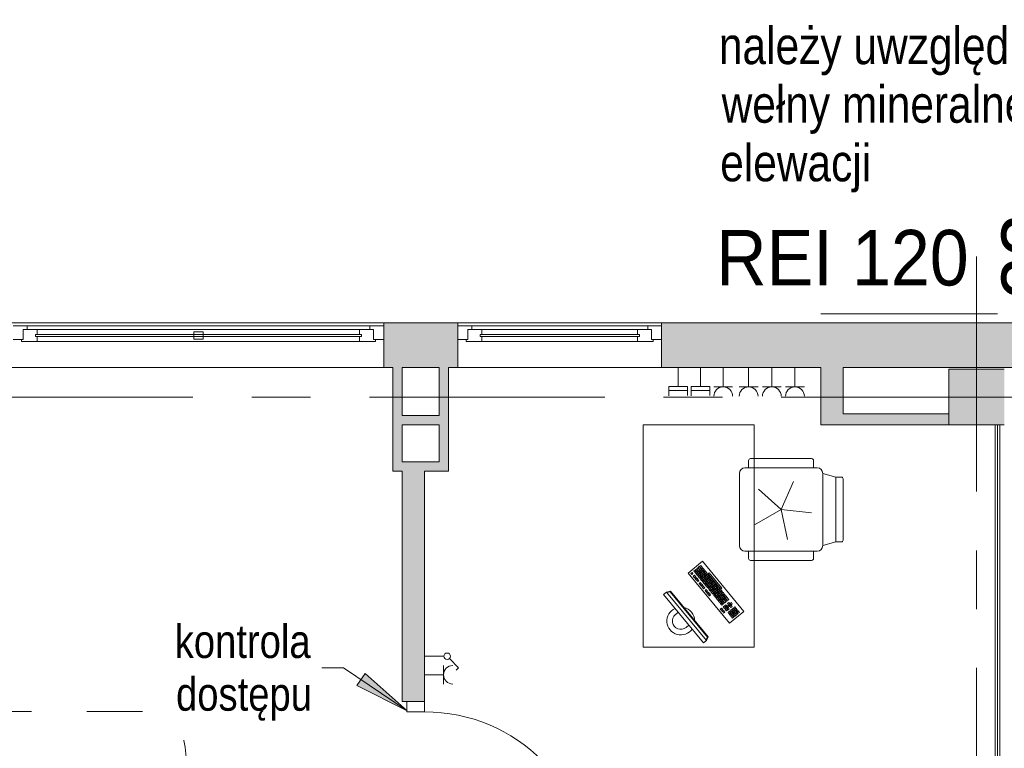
# Model space of a CAD drawing. Header units: centimetres. Extents: x -2424 to 2260, y -130 to 3012.
# Tile 73 of 81: x -529 to 2, y 2619 to 3012. Entities that reach past the tile are written whole.
import ezdxf

# ---------------------------------------------------------------- set-up
doc = ezdxf.new("R2010")
doc.units = ezdxf.units.CM
for name, pattern in [('Dash', [60, 30, -30]), ('Długa kreska', [142.875, 95.25, -47.625]), ('Oś', [222.25, 127, -31.75, 31.75, -31.75])]:
    doc.linetypes.add(name, pattern=pattern)
for name, color, linetype, lineweight in [('A-DETL', 90, 'Continuous', 9), ('A-DETL-GENF', 92, 'Continuous', 13), ('A-DETL-MEDM', 33, 'Continuous', 13), ('A-DOOR', 31, 'Continuous', 13), ('A-GLAZ', 151, 'Continuous', 13), ('A-WALL', 113, 'Continuous', 13), ('A-WALL-FNSH', 113, 'Continuous', 13), ('E-ELEC-EQPM', 71, 'Continuous', 9), ('G-ANNO-TEXT', 231, 'Continuous', 13), ('I-FURN', 30, 'Continuous', 9), ('S-COLS', 52, 'Continuous', 13), ('S-GRID', 1, 'Continuous', 13), ('S-GRID-IDEN', 1, 'Continuous', 13)]:
    doc.layers.add(name, color=color, linetype=linetype, lineweight=lineweight)
doc.layers.add('A-WALL-PATT', color=111, linetype='Continuous', lineweight=13, plot=False)
doc.styles.add('Arial Narrow_2', font='ARIALN.TTF', dxfattribs={"height": 20})
doc.styles.add('Arial Narrow_4', font='ARIALN.TTF', dxfattribs={"height": 18})
doc.styles.add('Arial_7', font='arial.ttf', dxfattribs={"height": 30})
doc.styles.add('Arial_9', font='arial.ttf', dxfattribs={"width": 0.9, "height": 30})

msp = doc.modelspace()

# ---------------------------------------------------------------- hatches: boundary and pattern name
at = {"layer": 'S-COLS', "lineweight": 9}
msp.add_hatch(color=251, dxfattribs=at).paths.add_polyline_path([(2.38, 2793.33), (2.38, 2823.33), (-27.62, 2823.33), (-27.62, 2793.33)], flags=0)

# ---------------------------------------------------------------- linework, layer by layer
at = {"layer": 'A-DETL', "color": 251, "linetype": 'Długa kreska', "lineweight": 9}
msp.add_line((-96.62, 2853.33), (103.38, 2853.33), dxfattribs=at)
at = {"layer": 'A-DETL', "color": 251, "linetype": 'Dash', "lineweight": 9}
msp.add_open_spline([(-552.77, 2638.57), (-478.91, 2638.57), (-476.08, 2638.57), (-439.12, 2638.57), (-439.12, 2601.62), (-439.12, 2598.79), (-439.12, 2573.54), (-439.12, 1655.82), (-439.12, 1618.87), (-439.12, 1616.04), (-439.12, 1512.36), (-439.12, 1509.53), (-439.12, 1472.57), (-476.08, 1472.57), (-478.91, 1472.57), (-555.62, 1472.57)], degree=3, knots=[0, 0, 0, 0, 1.242892, 2.082132, 2.921372, 3.63261, 13.975949, 24.692511, 35.163852, 36.732804, 37.928533, 39.497485, 40.336725, 41.175965, 42.450024, 42.450024, 42.450024, 42.450024], dxfattribs=at)
at = {"layer": 'A-DETL-GENF', "color": 251, "lineweight": 9}
for p, q in [((-310.62, 2643.83), (-320.12, 2643.83)), ((-320.12, 2643.83), (-320.12, 2638.33)), ((-310.62, 2638.33), (-310.62, 2643.83)), ((-320.12, 2638.33), (-310.62, 2638.33))]:
    msp.add_line(p, q, dxfattribs=at)
at = {"layer": 'A-DETL-MEDM', "color": 251, "lineweight": 9}
for p, q in [((-310.62, 2643.83), (-320.12, 2643.83)), ((-320.12, 2643.83), (-320.12, 2638.33)), ((-310.62, 2638.33), (-310.62, 2643.83)), ((-320.12, 2638.33), (-310.62, 2638.33))]:
    msp.add_line(p, q, dxfattribs=at)
at = {"layer": 'A-DOOR', "color": 251, "lineweight": 9}
msp.add_arc((-310.62, 2548.33), 90, 0, 90, dxfattribs=at)
at = {"layer": 'A-GLAZ', "color": 251, "lineweight": 9}
for p, q in [((-532.62, 2846.83), (-525.12, 2846.83)), ((-332.62, 2846.83), (-532.62, 2846.83)), ((-527.12, 2844.83), (-519.62, 2844.83)), ((-527.12, 2839.33), (-527.12, 2844.83)), ((-525.12, 2844.83), (-527.12, 2844.83)), ((-527.12, 2844.83), (-527.12, 2839.33)), ((-525.12, 2846.83), (-525.12, 2844.83)), ((-525.12, 2846.83), (-340.12, 2846.83)), ((-519.62, 2844.83), (-519.62, 2842.08)), ((-519.62, 2844.83), (-345.62, 2844.83)), ((-435.12, 2843.58), (-430.12, 2843.58)), ((-435.12, 2839.58), (-435.12, 2843.58)), ((-430.12, 2843.58), (-430.12, 2839.58)), ((-345.62, 2844.83), (-338.12, 2844.83)), ((-345.62, 2842.08), (-345.62, 2844.83)), ((-340.12, 2846.83), (-332.62, 2846.83)), ((-340.12, 2844.83), (-340.12, 2846.83)), ((-338.12, 2844.83), (-340.12, 2844.83)), ((-338.12, 2844.83), (-338.12, 2839.33)), ((-338.12, 2839.33), (-338.12, 2844.83)), ((-332.62, 2846.83), (-332.62, 2839.33)), ((-292.62, 2846.83), (-285.12, 2846.83)), ((-292.62, 2839.33), (-292.62, 2846.83)), ((-182.62, 2846.83), (-292.62, 2846.83)), ((-287.12, 2844.83), (-279.62, 2844.83)), ((-287.12, 2839.33), (-287.12, 2844.83)), ((-285.12, 2844.83), (-287.12, 2844.83)), ((-287.12, 2844.83), (-287.12, 2839.33)), ((-285.12, 2846.83), (-285.12, 2844.83)), ((-285.12, 2846.83), (-190.12, 2846.83)), ((-279.62, 2844.83), (-279.62, 2842.08)), ((-279.62, 2844.83), (-195.62, 2844.83)), ((-195.62, 2844.83), (-188.12, 2844.83)), ((-195.62, 2842.08), (-195.62, 2844.83)), ((-190.12, 2846.83), (-182.62, 2846.83)), ((-190.12, 2844.83), (-190.12, 2846.83)), ((-188.12, 2844.83), (-190.12, 2844.83)), ((-188.12, 2844.83), (-188.12, 2839.33)), ((-188.12, 2839.33), (-188.12, 2844.83)), ((-182.62, 2846.83), (-182.62, 2839.33)), ((-527.12, 2839.33), (-532.62, 2839.33)), ((-528.12, 2839.33), (-527.12, 2839.33)), ((-528.12, 2838.33), (-528.12, 2839.33)), ((-519.62, 2838.33), (-528.12, 2838.33)), ((-520.62, 2842.08), (-344.62, 2842.08)), ((-520.62, 2841.08), (-520.62, 2842.08)), ((-520.62, 2842.08), (-520.62, 2841.08)), ((-519.62, 2842.08), (-520.62, 2842.08)), ((-344.62, 2841.08), (-520.62, 2841.08)), ((-520.62, 2841.08), (-519.62, 2841.08)), ((-519.62, 2841.08), (-519.62, 2838.33)), ((-519.62, 2838.33), (-345.62, 2838.33)), ((-430.12, 2839.58), (-435.12, 2839.58)), ((-344.62, 2842.08), (-345.62, 2842.08)), ((-345.62, 2841.08), (-344.62, 2841.08)), ((-345.62, 2838.33), (-345.62, 2841.08)), ((-337.12, 2838.33), (-345.62, 2838.33)), ((-344.62, 2842.08), (-344.62, 2841.08)), ((-344.62, 2841.08), (-344.62, 2842.08)), ((-338.12, 2839.33), (-337.12, 2839.33)), ((-332.62, 2839.33), (-338.12, 2839.33)), ((-337.12, 2839.33), (-337.12, 2838.33)), ((-287.12, 2839.33), (-292.62, 2839.33)), ((-288.12, 2839.33), (-287.12, 2839.33)), ((-288.12, 2838.33), (-288.12, 2839.33)), ((-279.62, 2838.33), (-288.12, 2838.33)), ((-280.62, 2842.08), (-194.62, 2842.08)), ((-280.62, 2841.08), (-280.62, 2842.08)), ((-280.62, 2842.08), (-280.62, 2841.08)), ((-279.62, 2842.08), (-280.62, 2842.08)), ((-194.62, 2841.08), (-280.62, 2841.08)), ((-280.62, 2841.08), (-279.62, 2841.08)), ((-279.62, 2841.08), (-279.62, 2838.33)), ((-279.62, 2838.33), (-195.62, 2838.33)), ((-194.62, 2842.08), (-195.62, 2842.08)), ((-195.62, 2841.08), (-194.62, 2841.08)), ((-195.62, 2838.33), (-195.62, 2841.08)), ((-187.12, 2838.33), (-195.62, 2838.33)), ((-194.62, 2842.08), (-194.62, 2841.08)), ((-194.62, 2841.08), (-194.62, 2842.08)), ((-188.12, 2839.33), (-187.12, 2839.33)), ((-182.62, 2839.33), (-188.12, 2839.33)), ((-187.12, 2839.33), (-187.12, 2838.33))]:
    msp.add_line(p, q, dxfattribs=at)
at = {"layer": 'A-WALL', "color": 251, "lineweight": 9}
for p, q in [((307.38, 2848.33), (-1252.62, 2848.33)), ((-332.62, 2848.33), (-332.62, 2846.83)), ((-292.62, 2846.83), (-292.62, 2848.33)), ((-182.62, 2848.33), (-182.62, 2846.83)), ((-332.62, 2839.33), (-332.62, 2824.33)), ((-292.62, 2824.33), (-292.62, 2839.33)), ((-182.62, 2839.33), (-182.62, 2824.33)), ((-327.62, 2824.33), (-555.62, 2824.33)), ((-327.62, 2824.33), (-327.62, 2768.33)), ((-322.62, 2824.33), (-302.62, 2824.33)), ((-322.62, 2798.33), (-322.62, 2824.33)), ((-302.62, 2824.33), (-302.62, 2798.33)), ((-96.62, 2824.33), (-297.62, 2824.33)), ((-297.62, 2768.33), (-297.62, 2824.33)), ((-96.62, 2824.33), (-96.62, 2793.33)), ((-84.62, 2824.33), (11.38, 2824.33)), ((-84.62, 2799.33), (-84.62, 2824.33)), ((-302.62, 2798.33), (-322.62, 2798.33)), ((-27.62, 2799.33), (-84.62, 2799.33)), ((-322.62, 2773.33), (-322.62, 2793.33)), ((-322.62, 2793.33), (-302.62, 2793.33)), ((-302.62, 2793.33), (-302.62, 2773.33)), ((-96.62, 2793.33), (-27.62, 2793.33)), ((-1.37, 2793.33), (-1.37, 2466.08)), ((-0.12, 2793.33), (-0.12, 2464.83)), ((-302.62, 2773.33), (-322.62, 2773.33)), ((-327.62, 2768.33), (-322.62, 2768.33)), ((-322.62, 2768.33), (-322.62, 2643.83)), ((-310.62, 2643.83), (-310.62, 2768.33)), ((-310.62, 2768.33), (-297.62, 2768.33)), ((-322.62, 2643.83), (-320.12, 2643.83))]:
    msp.add_line(p, q, dxfattribs=at)
at = {"layer": 'A-WALL-FNSH', "color": 251, "lineweight": 9}
msp.add_line((-2.62, 2793.33), (-2.62, 2467.33), dxfattribs=at)
at = {"layer": 'A-WALL-PATT', "color": 251, "linetype": 'Continuous', "lineweight": 9, "extrusion": (0, 0, -1)}
for points in [[(332.62, 2824.33), (292.62, 2848.33), (332.62, 2848.33)], [(292.62, 2848.33), (332.62, 2824.33), (309.79, 2824.33)], [(292.62, 2848.33), (309.79, 2824.33), (302.62, 2824.33)], [(292.62, 2848.33), (302.62, 2824.33), (292.62, 2824.33)], [(182.62, 2824.33), (-157.38, 2848.33), (182.62, 2848.33)], [(-157.38, 2848.33), (182.62, 2824.33), (-142.38, 2824.33)], [(327.62, 2824.33), (327.62, 2768.33), (322.62, 2768.33)], [(327.62, 2824.33), (322.62, 2768.33), (322.62, 2824.33)], [(302.62, 2824.33), (302.62, 2773.33), (297.62, 2773.33)], [(302.62, 2824.33), (297.62, 2773.33), (297.62, 2824.33)], [(84.62, 2793.33), (96.62, 2824.33), (96.62, 2793.33)], [(96.62, 2824.33), (84.62, 2793.33), (84.62, 2824.33)], [(302.62, 2793.33), (322.62, 2798.33), (322.62, 2793.33)], [(322.62, 2798.33), (302.62, 2793.33), (302.62, 2798.33)], [(84.62, 2793.33), (27.62, 2799.33), (84.62, 2799.33)], [(27.62, 2799.33), (84.62, 2793.33), (27.62, 2793.33)], [(310.62, 2768.33), (322.62, 2773.33), (322.62, 2768.33)], [(322.62, 2773.33), (310.62, 2768.33), (297.62, 2773.33)], [(297.62, 2773.33), (310.62, 2768.33), (297.62, 2768.33)], [(322.62, 2643.83), (310.62, 2768.33), (322.62, 2768.33)], [(310.62, 2768.33), (322.62, 2643.83), (320.12, 2643.83)], [(310.62, 2768.33), (320.12, 2643.83), (310.62, 2643.83)]]:
    msp.add_solid(points, dxfattribs=at)
at = {"layer": 'A-WALL-PATT', "color": 251, "linetype": 'Continuous', "lineweight": 9}
for points in [[(-327.62, 2768.33), (-327.62, 2824.33), (-327.62, 2815.32)], [(-302.62, 2773.33), (-302.62, 2824.33), (-302.62, 2793.33)]]:
    msp.add_solid(points, dxfattribs=at)
at = {"layer": 'E-ELEC-EQPM', "color": 251, "lineweight": 9}
for p, q in [((-173.62, 2813.99), (-173.62, 2824.33)), ((-161.62, 2813.99), (-161.62, 2824.33)), ((-149.34, 2813.83), (-149.34, 2824.33)), ((-135.62, 2813.83), (-135.62, 2824.33)), ((-123.12, 2813.83), (-123.12, 2824.33)), ((-110.62, 2813.83), (-110.62, 2824.33)), ((-178.62, 2813.99), (-178.62, 2808.95)), ((-168.62, 2813.99), (-178.62, 2813.99)), ((-168.62, 2811.8), (-178.62, 2811.8)), ((-168.62, 2809.11), (-168.62, 2813.99)), ((-166.62, 2813.99), (-166.62, 2808.95)), ((-156.62, 2813.99), (-166.62, 2813.99)), ((-156.62, 2811.8), (-166.62, 2811.8)), ((-156.62, 2809.11), (-156.62, 2813.99)), ((-154.42, 2813.83), (-144.26, 2813.83)), ((-140.7, 2813.83), (-130.54, 2813.83)), ((-128.2, 2813.83), (-118.04, 2813.83)), ((-115.7, 2813.83), (-105.54, 2813.83)), ((-300.12, 2668.33), (-310.62, 2668.33)), ((-300.29, 2653.33), (-300.29, 2663.33)), ((-297.14, 2667.09), (-292.19, 2662.15)), ((-300.29, 2658.33), (-310.62, 2658.33)), ((-292.19, 2662.15), (-293.51, 2660.83))]:
    msp.add_line(p, q, dxfattribs=at)
msp.add_circle((-298.38, 2668.33), 1.75, dxfattribs=at)
for centre, radius, start, end in [((-149.34, 2808.75), 5.08, 0, 180), ((-135.62, 2808.75), 5.08, 0, 180), ((-123.12, 2808.75), 5.08, 0, 180), ((-110.62, 2808.75), 5.08, 0, 180), ((-295.29, 2658.33), 5, 90, 270)]:
    msp.add_arc(centre, radius, start, end, dxfattribs=at)
at = {"layer": 'G-ANNO-TEXT', "color": 251, "lineweight": 9}
for p, q in [((-354.27, 2662.14), (-365.98, 2662.14)), ((-319.97, 2638.95), (-354.27, 2662.14)), ((-342.61, 2659.02), (-347.04, 2652.48)), ((-319.97, 2638.95), (-342.61, 2659.02)), ((-347.04, 2652.48), (-319.97, 2638.95))]:
    msp.add_line(p, q, dxfattribs=at)
at = {"layer": 'G-ANNO-TEXT', "color": 251, "linetype": 'Continuous', "lineweight": 9, "extrusion": (0, 0, -1)}
msp.add_solid([(319.97, 2638.95), (342.61, 2659.02), (347.04, 2652.48)], dxfattribs=at)
at = {"layer": 'I-FURN', "color": 251, "lineweight": 9}
for p, q in [((-192.62, 2793.33), (-132.62, 2793.33)), ((-192.62, 2673.33), (-192.62, 2793.33)), ((-132.62, 2793.33), (-132.62, 2673.33)), ((-134.62, 2775.09), (-101.62, 2775.09)), ((-137.62, 2770.09), (-98.62, 2770.09)), ((-135.62, 2770.09), (-135.62, 2774.09)), ((-100.62, 2770.09), (-100.62, 2774.09)), ((-140.62, 2728.09), (-140.62, 2767.09)), ((-88.62, 2765.09), (-95.62, 2767.09)), ((-95.62, 2767.09), (-95.62, 2728.09)), ((-85.62, 2765.09), (-88.62, 2765.09)), ((-88.62, 2765.09), (-88.62, 2730.09)), ((-84.62, 2764.09), (-84.62, 2731.09)), ((-118.12, 2747.59), (-130.39, 2758.63)), ((-111.41, 2762.67), (-118.12, 2747.59)), ((-118.12, 2747.59), (-132.41, 2739.34)), ((-118.12, 2747.59), (-101.71, 2745.87)), ((-114.69, 2731.45), (-118.12, 2747.59)), ((-95.62, 2728.09), (-88.62, 2730.09)), ((-88.62, 2730.09), (-85.62, 2730.09)), ((-98.62, 2725.09), (-137.62, 2725.09)), ((-135.62, 2725.09), (-135.62, 2721.09)), ((-100.62, 2725.09), (-100.62, 2721.09)), ((-168.19, 2713.26), (-160.47, 2719.61)), ((-163.02, 2716.09), (-163.63, 2715.59)), ((-161.87, 2714.7), (-163.02, 2716.09)), ((-162.24, 2716.73), (-162.86, 2716.22)), ((-162.86, 2716.22), (-161.72, 2714.83)), ((-161.1, 2715.34), (-162.24, 2716.73)), ((-161.47, 2717.37), (-162.09, 2716.86)), ((-162.09, 2716.86), (-160.95, 2715.47)), ((-160.33, 2715.97), (-161.47, 2717.37)), ((-160.95, 2715.47), (-160.33, 2715.97)), ((-160.2, 2715.82), (-160.82, 2715.31)), ((-160.47, 2719.61), (-138.24, 2692.58)), ((-159.69, 2715.2), (-160.2, 2715.82)), ((-101.62, 2720.09), (-134.62, 2720.09)), ((-145.96, 2686.23), (-168.19, 2713.26)), ((-166.17, 2713.63), (-166.79, 2713.12)), ((-166.79, 2713.12), (-166.28, 2712.51)), ((-166.28, 2712.51), (-165.66, 2713.01)), ((-165.66, 2713.01), (-166.17, 2713.63)), ((-164.9, 2712.09), (-165.52, 2711.58)), ((-165.52, 2711.58), (-165.01, 2710.96)), ((-164.56, 2714.82), (-165.18, 2714.32)), ((-165.18, 2714.32), (-164.67, 2713.7)), ((-165.01, 2710.96), (-164.39, 2711.47)), ((-164.39, 2711.47), (-164.9, 2712.09)), ((-164.26, 2711.31), (-164.88, 2710.81)), ((-164.88, 2710.81), (-164.37, 2710.19)), ((-164.67, 2713.7), (-164.05, 2714.21)), ((-164.05, 2714.21), (-164.56, 2714.82)), ((-163.93, 2714.05), (-164.54, 2713.54)), ((-164.54, 2713.54), (-164.04, 2712.93)), ((-163.79, 2715.46), (-164.41, 2714.95)), ((-164.41, 2714.95), (-163.9, 2714.33)), ((-164.37, 2710.19), (-163.76, 2710.7)), ((-163.76, 2710.7), (-164.26, 2711.31)), ((-163.63, 2710.54), (-164.25, 2710.03)), ((-164.04, 2712.93), (-163.42, 2713.43)), ((-163.42, 2713.43), (-163.93, 2714.05)), ((-163.29, 2713.28), (-163.91, 2712.77)), ((-163.91, 2712.77), (-163.4, 2712.15)), ((-163.9, 2714.33), (-163.28, 2714.84)), ((-163.28, 2714.84), (-163.79, 2715.46)), ((-163.15, 2714.69), (-163.77, 2714.18)), ((-163.77, 2714.18), (-163.26, 2713.56)), ((-163.63, 2715.59), (-162.49, 2714.2)), ((-163.12, 2709.92), (-163.63, 2710.54)), ((-163.4, 2712.15), (-162.78, 2712.66)), ((-162.78, 2712.66), (-163.29, 2713.28)), ((-162.65, 2712.51), (-163.27, 2712)), ((-163.27, 2712), (-162.76, 2711.38)), ((-163.26, 2713.56), (-162.64, 2714.07)), ((-162.64, 2714.07), (-163.15, 2714.69)), ((-162.52, 2713.91), (-163.14, 2713.41)), ((-163.14, 2713.41), (-162.63, 2712.79)), ((-162.76, 2711.38), (-162.15, 2711.89)), ((-162.15, 2711.89), (-162.65, 2712.51)), ((-162.02, 2711.73), (-162.64, 2711.23)), ((-162.64, 2711.23), (-162.13, 2710.61)), ((-162.63, 2712.79), (-162.01, 2713.3)), ((-162.01, 2713.3), (-162.52, 2713.91)), ((-161.88, 2713.14), (-162.5, 2712.63)), ((-162.5, 2712.63), (-161.99, 2712.02)), ((-162.49, 2714.2), (-161.87, 2714.7)), ((-161.75, 2714.55), (-162.36, 2714.04)), ((-162.36, 2714.04), (-161.86, 2713.42)), ((-162.13, 2710.61), (-161.51, 2711.12)), ((-161.51, 2711.12), (-162.02, 2711.73)), ((-161.38, 2710.96), (-162, 2710.45)), ((-161.99, 2712.02), (-161.37, 2712.52)), ((-161.37, 2712.52), (-161.88, 2713.14)), ((-161.25, 2712.37), (-161.87, 2711.86)), ((-161.87, 2711.86), (-161.36, 2711.24)), ((-161.86, 2713.42), (-161.24, 2713.93)), ((-161.24, 2713.93), (-161.75, 2714.55)), ((-161.11, 2713.78), (-161.73, 2713.27)), ((-161.73, 2713.27), (-161.22, 2712.65)), ((-161.72, 2714.83), (-161.1, 2715.34)), ((-160.97, 2715.19), (-161.59, 2714.68)), ((-161.59, 2714.68), (-161.08, 2714.06)), ((-160.88, 2710.34), (-161.38, 2710.96)), ((-161.36, 2711.24), (-160.74, 2711.75)), ((-160.74, 2711.75), (-161.25, 2712.37)), ((-160.61, 2711.6), (-161.23, 2711.09)), ((-161.23, 2711.09), (-160.72, 2710.47)), ((-161.22, 2712.65), (-160.6, 2713.16)), ((-160.6, 2713.16), (-161.11, 2713.78)), ((-160.48, 2713.01), (-161.09, 2712.5)), ((-161.09, 2712.5), (-160.58, 2711.88)), ((-161.08, 2714.06), (-160.46, 2714.57)), ((-160.46, 2714.57), (-160.97, 2715.19)), ((-160.34, 2714.41), (-160.96, 2713.9)), ((-160.96, 2713.9), (-160.45, 2713.29)), ((-160.82, 2715.31), (-160.31, 2714.69)), ((-160.72, 2710.47), (-160.1, 2710.98)), ((-160.1, 2710.98), (-160.61, 2711.6)), ((-159.98, 2710.83), (-160.6, 2710.32)), ((-160.58, 2711.88), (-159.97, 2712.39)), ((-159.97, 2712.39), (-160.48, 2713.01)), ((-159.84, 2712.23), (-160.46, 2711.72)), ((-160.46, 2711.72), (-159.95, 2711.11)), ((-160.45, 2713.29), (-159.83, 2713.79)), ((-159.83, 2713.79), (-160.34, 2714.41)), ((-159.7, 2713.64), (-160.32, 2713.13)), ((-160.32, 2713.13), (-159.81, 2712.51)), ((-160.31, 2714.69), (-159.69, 2715.2)), ((-159.57, 2715.05), (-160.18, 2714.54)), ((-160.18, 2714.54), (-159.68, 2713.92)), ((-159.47, 2710.21), (-159.98, 2710.83)), ((-159.95, 2711.11), (-159.33, 2711.61)), ((-159.33, 2711.61), (-159.84, 2712.23)), ((-159.2, 2711.46), (-159.82, 2710.95)), ((-159.82, 2710.95), (-159.31, 2710.33)), ((-159.81, 2712.51), (-159.19, 2713.02)), ((-159.19, 2713.02), (-159.7, 2713.64)), ((-159.07, 2712.87), (-159.69, 2712.36)), ((-159.69, 2712.36), (-159.18, 2711.74)), ((-159.68, 2713.92), (-159.06, 2714.43)), ((-159.06, 2714.43), (-159.57, 2715.05)), ((-158.93, 2714.28), (-159.55, 2713.77)), ((-159.55, 2713.77), (-159.04, 2713.15)), ((-159.31, 2710.33), (-158.7, 2710.84)), ((-158.7, 2710.84), (-159.2, 2711.46)), ((-158.57, 2710.69), (-159.19, 2710.18)), ((-159.18, 2711.74), (-158.56, 2712.25)), ((-158.56, 2712.25), (-159.07, 2712.87)), ((-158.43, 2712.1), (-159.05, 2711.59)), ((-159.05, 2711.59), (-158.54, 2710.97)), ((-159.04, 2713.15), (-158.42, 2713.66)), ((-158.42, 2713.66), (-158.93, 2714.28)), ((-158.3, 2713.5), (-158.91, 2712.99)), ((-158.91, 2712.99), (-158.4, 2712.38)), ((-158.06, 2710.07), (-158.57, 2710.69)), ((-158.54, 2710.97), (-157.92, 2711.48)), ((-157.92, 2711.48), (-158.43, 2712.1)), ((-157.8, 2711.32), (-158.42, 2710.81)), ((-158.42, 2710.81), (-157.91, 2710.2)), ((-158.4, 2712.38), (-157.79, 2712.89)), ((-157.79, 2712.89), (-158.3, 2713.5)), ((-157.66, 2712.73), (-158.28, 2712.22)), ((-158.28, 2712.22), (-157.77, 2711.6)), ((-157.91, 2710.2), (-157.29, 2710.71)), ((-157.29, 2710.71), (-157.8, 2711.32)), ((-157.78, 2710.04), (-157.16, 2710.55)), ((-157.77, 2711.6), (-157.15, 2712.11)), ((-157.15, 2712.11), (-157.66, 2712.73)), ((-157.02, 2711.96), (-157.64, 2711.45)), ((-157.64, 2711.45), (-157.13, 2710.83)), ((-157.51, 2712.86), (-156.89, 2713.37)), ((-150.65, 2704.52), (-157.51, 2712.86)), ((-157.16, 2710.55), (-156.65, 2709.93)), ((-157.13, 2710.83), (-156.52, 2711.34)), ((-156.52, 2711.34), (-157.02, 2711.96)), ((-157.01, 2710.68), (-156.39, 2711.19)), ((-156.5, 2710.06), (-157.01, 2710.68)), ((-156.89, 2713.37), (-150.03, 2705.02)), ((-155.88, 2710.57), (-156.5, 2710.06)), ((-156.39, 2711.19), (-155.88, 2710.57)), ((-164.25, 2710.03), (-163.74, 2709.42)), ((-163.74, 2709.42), (-163.12, 2709.92)), ((-162.99, 2709.77), (-163.61, 2709.26)), ((-163.61, 2709.26), (-163.1, 2708.64)), ((-163.1, 2708.64), (-162.48, 2709.15)), ((-162.48, 2709.15), (-162.99, 2709.77)), ((-161.72, 2708.22), (-162.34, 2707.72)), ((-162.34, 2707.72), (-161.83, 2707.1)), ((-162, 2710.45), (-161.49, 2709.84)), ((-161.83, 2707.1), (-161.21, 2707.61)), ((-161.21, 2707.61), (-161.72, 2708.22)), ((-161.71, 2706.94), (-161.09, 2707.45)), ((-161.2, 2706.33), (-161.71, 2706.94)), ((-161.49, 2709.84), (-160.88, 2710.34)), ((-160.75, 2710.19), (-161.37, 2709.68)), ((-161.37, 2709.68), (-160.86, 2709.06)), ((-160.58, 2706.83), (-161.2, 2706.33)), ((-161.09, 2707.45), (-160.58, 2706.83)), ((-160.45, 2706.68), (-161.07, 2706.17)), ((-161.07, 2706.17), (-160.56, 2705.55)), ((-160.86, 2709.06), (-160.24, 2709.57)), ((-160.24, 2709.57), (-160.75, 2710.19)), ((-160.11, 2709.42), (-160.73, 2708.91)), ((-160.73, 2708.91), (-160.22, 2708.29)), ((-160.6, 2710.32), (-160.09, 2709.7)), ((-160.56, 2705.55), (-159.94, 2706.06)), ((-159.94, 2706.06), (-160.45, 2706.68)), ((-159.82, 2705.91), (-160.44, 2705.4)), ((-160.44, 2705.4), (-159.93, 2704.78)), ((-160.22, 2708.29), (-159.61, 2708.8)), ((-159.61, 2708.8), (-160.11, 2709.42)), ((-160.1, 2708.14), (-159.48, 2708.65)), ((-159.59, 2707.52), (-160.1, 2708.14)), ((-160.09, 2709.7), (-159.47, 2710.21)), ((-159.34, 2710.05), (-159.96, 2709.54)), ((-159.96, 2709.54), (-159.45, 2708.93)), ((-159.93, 2704.78), (-159.31, 2705.29)), ((-159.31, 2705.29), (-159.82, 2705.91)), ((-158.97, 2708.03), (-159.59, 2707.52)), ((-159.48, 2708.65), (-158.97, 2708.03)), ((-158.84, 2707.87), (-159.46, 2707.36)), ((-159.46, 2707.36), (-158.95, 2706.75)), ((-159.45, 2708.93), (-158.83, 2709.43)), ((-158.83, 2709.43), (-159.34, 2710.05)), ((-159.32, 2708.77), (-158.71, 2709.28)), ((-158.82, 2708.15), (-159.32, 2708.77)), ((-159.19, 2710.18), (-158.68, 2709.56)), ((-158.95, 2706.75), (-158.34, 2707.25)), ((-158.34, 2707.25), (-158.84, 2707.87)), ((-158.21, 2707.1), (-158.83, 2706.59)), ((-158.83, 2706.59), (-158.32, 2705.97)), ((-158.2, 2708.66), (-158.82, 2708.15)), ((-158.71, 2709.28), (-158.2, 2708.66)), ((-158.07, 2708.51), (-158.69, 2708)), ((-158.69, 2708), (-158.18, 2707.38)), ((-158.68, 2709.56), (-158.06, 2710.07)), ((-158.55, 2709.41), (-157.93, 2709.92)), ((-158.04, 2708.79), (-158.55, 2709.41)), ((-158.32, 2705.97), (-157.7, 2706.48)), ((-157.7, 2706.48), (-158.21, 2707.1)), ((-157.57, 2706.33), (-158.19, 2705.82)), ((-158.19, 2705.82), (-157.68, 2705.2)), ((-158.18, 2707.38), (-157.56, 2707.89)), ((-157.56, 2707.89), (-158.07, 2708.51)), ((-157.44, 2707.74), (-158.05, 2707.23)), ((-158.05, 2707.23), (-157.55, 2706.61)), ((-157.43, 2709.3), (-158.04, 2708.79)), ((-157.93, 2709.92), (-157.43, 2709.3)), ((-157.3, 2709.14), (-157.92, 2708.64)), ((-157.92, 2708.64), (-157.41, 2708.02)), ((-157.27, 2709.42), (-157.78, 2710.04)), ((-157.68, 2705.2), (-157.07, 2705.71)), ((-157.07, 2705.71), (-157.57, 2706.33)), ((-156.94, 2705.56), (-157.56, 2705.05)), ((-157.55, 2706.61), (-156.93, 2707.12)), ((-156.93, 2707.12), (-157.44, 2707.74)), ((-156.8, 2706.96), (-157.42, 2706.46)), ((-157.42, 2706.46), (-156.91, 2705.84)), ((-157.41, 2708.02), (-156.79, 2708.53)), ((-156.79, 2708.53), (-157.3, 2709.14)), ((-156.66, 2708.37), (-157.28, 2707.86)), ((-157.28, 2707.86), (-156.77, 2707.24)), ((-156.65, 2709.93), (-157.27, 2709.42)), ((-156.53, 2709.78), (-157.14, 2709.27)), ((-157.14, 2709.27), (-156.64, 2708.65)), ((-156.43, 2704.94), (-156.94, 2705.56)), ((-156.91, 2705.84), (-156.29, 2706.35)), ((-156.29, 2706.35), (-156.8, 2706.96)), ((-156.17, 2706.19), (-156.78, 2705.68)), ((-156.78, 2705.68), (-156.28, 2705.06)), ((-156.77, 2707.24), (-156.16, 2707.75)), ((-156.16, 2707.75), (-156.66, 2708.37)), ((-156.03, 2707.6), (-156.65, 2707.09)), ((-156.65, 2707.09), (-156.14, 2706.47)), ((-156.64, 2708.65), (-156.02, 2709.16)), ((-156.02, 2709.16), (-156.53, 2709.78)), ((-155.89, 2709.01), (-156.51, 2708.5)), ((-156.51, 2708.5), (-156, 2707.88)), ((-155.75, 2710.41), (-156.37, 2709.91)), ((-156.37, 2709.91), (-155.86, 2709.29)), ((-156.28, 2705.06), (-155.66, 2705.57)), ((-155.66, 2705.57), (-156.17, 2706.19)), ((-155.53, 2705.42), (-156.15, 2704.91)), ((-156.14, 2706.47), (-155.52, 2706.98)), ((-155.52, 2706.98), (-156.03, 2707.6)), ((-155.39, 2706.83), (-156.01, 2706.32)), ((-156.01, 2706.32), (-155.5, 2705.7)), ((-156, 2707.88), (-154.61, 2709.02)), ((-155.38, 2708.39), (-155.89, 2709.01)), ((-155.26, 2708.23), (-155.87, 2707.73)), ((-155.87, 2707.73), (-155.37, 2707.11)), ((-155.86, 2709.29), (-155.25, 2709.8)), ((-155.25, 2709.8), (-155.75, 2710.41)), ((-155.12, 2709.64), (-155.74, 2709.13)), ((-155.74, 2709.13), (-155.23, 2708.52)), ((-155.02, 2704.8), (-155.53, 2705.42)), ((-155.5, 2705.7), (-154.89, 2706.21)), ((-154.89, 2706.21), (-155.39, 2706.83)), ((-154.76, 2706.05), (-155.38, 2705.55)), ((-155.38, 2705.55), (-154.87, 2704.93)), ((-155.37, 2707.11), (-154.75, 2707.62)), ((-154.75, 2707.62), (-155.26, 2708.23)), ((-154.62, 2707.46), (-155.24, 2706.95)), ((-155.24, 2706.95), (-154.73, 2706.34)), ((-154.61, 2709.02), (-155.12, 2709.64)), ((-154.48, 2708.87), (-155.1, 2708.36)), ((-155.1, 2708.36), (-154.59, 2707.74)), ((-154.87, 2704.93), (-154.25, 2705.44)), ((-154.25, 2705.44), (-154.76, 2706.05)), ((-154.12, 2705.28), (-154.74, 2704.77)), ((-154.73, 2706.34), (-154.11, 2706.84)), ((-154.11, 2706.84), (-154.62, 2707.46)), ((-153.99, 2706.69), (-154.6, 2706.18)), ((-154.6, 2706.18), (-154.1, 2705.56)), ((-154.59, 2707.74), (-153.98, 2708.25)), ((-153.98, 2708.25), (-154.48, 2708.87)), ((-153.85, 2708.1), (-154.47, 2707.59)), ((-154.47, 2707.59), (-153.96, 2706.97)), ((-153.62, 2704.66), (-154.12, 2705.28)), ((-154.1, 2705.56), (-153.48, 2706.07)), ((-153.48, 2706.07), (-153.99, 2706.69)), ((-153.35, 2705.92), (-153.97, 2705.41)), ((-153.97, 2705.41), (-153.46, 2704.79)), ((-153.96, 2706.97), (-153.34, 2707.48)), ((-153.34, 2707.48), (-153.85, 2708.1)), ((-153.21, 2707.32), (-153.83, 2706.82)), ((-153.83, 2706.82), (-153.32, 2706.2)), ((-153.46, 2704.79), (-152.84, 2705.3)), ((-152.84, 2705.3), (-153.35, 2705.92)), ((-152.72, 2705.14), (-153.33, 2704.64)), ((-153.32, 2706.2), (-152.71, 2706.71)), ((-152.71, 2706.71), (-153.21, 2707.32)), ((-152.58, 2706.55), (-153.2, 2706.04)), ((-153.2, 2706.04), (-152.69, 2705.43)), ((-152.21, 2704.53), (-152.72, 2705.14)), ((-152.69, 2705.43), (-152.07, 2705.93)), ((-152.07, 2705.93), (-152.58, 2706.55)), ((-151.94, 2705.78), (-152.56, 2705.27)), ((-152.56, 2705.27), (-152.05, 2704.65)), ((-152.05, 2704.65), (-151.44, 2705.16)), ((-151.44, 2705.16), (-151.94, 2705.78)), ((-181.51, 2701.76), (-179.96, 2703.03)), ((-159.91, 2675.5), (-181.51, 2701.76)), ((-179.96, 2703.03), (-177.8, 2703.55)), ((-179.96, 2703.03), (-158.37, 2676.77)), ((-179.7, 2702.71), (-177.95, 2703.11)), ((-177.95, 2703.11), (-157.91, 2678.73)), ((-177.8, 2703.55), (-157.44, 2678.8)), ((-158.55, 2704.36), (-159.16, 2703.85)), ((-159.16, 2703.85), (-158.66, 2703.24)), ((-158.66, 2703.24), (-158.04, 2703.74)), ((-158.04, 2703.74), (-158.55, 2704.36)), ((-157.91, 2703.59), (-158.53, 2703.08)), ((-158.53, 2703.08), (-158.02, 2702.46)), ((-158.02, 2702.46), (-157.4, 2702.97)), ((-157.4, 2702.97), (-157.91, 2703.59)), ((-157.28, 2702.82), (-157.89, 2702.31)), ((-157.89, 2702.31), (-157.39, 2701.69)), ((-157.56, 2705.05), (-157.05, 2704.43)), ((-157.39, 2701.69), (-156.77, 2702.2)), ((-156.77, 2702.2), (-157.28, 2702.82)), ((-156.64, 2702.05), (-157.26, 2701.54)), ((-157.26, 2701.54), (-156.75, 2700.92)), ((-157.05, 2704.43), (-156.43, 2704.94)), ((-156.3, 2704.78), (-156.92, 2704.28)), ((-156.92, 2704.28), (-156.41, 2703.66)), ((-156.75, 2700.92), (-156.13, 2701.43)), ((-156.13, 2701.43), (-156.64, 2702.05)), ((-156.41, 2703.66), (-155.8, 2704.17)), ((-155.8, 2704.17), (-156.3, 2704.78)), ((-155.67, 2704.01), (-156.29, 2703.5)), ((-156.29, 2703.5), (-155.78, 2702.88)), ((-156.15, 2704.91), (-155.64, 2704.29)), ((-155.78, 2702.88), (-155.16, 2703.39)), ((-155.16, 2703.39), (-155.67, 2704.01)), ((-155.03, 2703.24), (-155.65, 2702.73)), ((-155.65, 2702.73), (-155.14, 2702.11)), ((-155.64, 2704.29), (-155.02, 2704.8)), ((-154.9, 2704.65), (-155.51, 2704.14)), ((-155.51, 2704.14), (-155.01, 2703.52)), ((-155.14, 2702.11), (-154.53, 2702.62)), ((-154.53, 2702.62), (-155.03, 2703.24)), ((-154.4, 2702.47), (-155.02, 2701.96)), ((-155.02, 2701.96), (-154.51, 2701.34)), ((-155.01, 2703.52), (-154.39, 2704.03)), ((-154.39, 2704.03), (-154.9, 2704.65)), ((-154.26, 2703.87), (-154.88, 2703.37)), ((-154.88, 2703.37), (-154.37, 2702.75)), ((-154.74, 2704.77), (-154.23, 2704.16)), ((-154.51, 2701.34), (-153.89, 2701.85)), ((-153.89, 2701.85), (-154.4, 2702.47)), ((-153.76, 2701.69), (-154.38, 2701.19)), ((-154.38, 2701.19), (-153.87, 2700.57)), ((-154.37, 2702.75), (-153.75, 2703.26)), ((-153.75, 2703.26), (-154.26, 2703.87)), ((-153.63, 2703.1), (-154.24, 2702.59)), ((-154.24, 2702.59), (-153.74, 2701.98)), ((-154.23, 2704.16), (-153.62, 2704.66)), ((-153.49, 2704.51), (-154.11, 2704)), ((-154.11, 2704), (-153.6, 2703.38)), ((-153.87, 2700.57), (-153.25, 2701.08)), ((-153.25, 2701.08), (-153.76, 2701.69)), ((-153.13, 2700.92), (-153.75, 2700.41)), ((-153.75, 2700.41), (-153.24, 2699.8)), ((-153.74, 2701.98), (-153.12, 2702.48)), ((-153.12, 2702.48), (-153.63, 2703.1)), ((-152.99, 2702.33), (-153.61, 2701.82)), ((-153.61, 2701.82), (-153.1, 2701.2)), ((-153.6, 2703.38), (-152.98, 2703.89)), ((-152.98, 2703.89), (-153.49, 2704.51)), ((-152.85, 2703.74), (-153.47, 2703.23)), ((-153.47, 2703.23), (-152.96, 2702.61)), ((-153.33, 2704.64), (-152.83, 2704.02)), ((-153.24, 2699.8), (-152.62, 2700.3)), ((-152.62, 2700.3), (-153.13, 2700.92)), ((-152.49, 2700.15), (-153.11, 2699.64)), ((-153.1, 2701.2), (-152.48, 2701.71)), ((-152.48, 2701.71), (-152.99, 2702.33)), ((-152.36, 2701.56), (-152.97, 2701.05)), ((-152.97, 2701.05), (-152.47, 2700.43)), ((-152.96, 2702.61), (-152.35, 2703.12)), ((-152.35, 2703.12), (-152.85, 2703.74)), ((-152.22, 2702.96), (-152.84, 2702.46)), ((-152.84, 2702.46), (-152.33, 2701.84)), ((-152.83, 2704.02), (-152.21, 2704.53)), ((-152.08, 2704.37), (-152.7, 2703.86)), ((-152.7, 2703.86), (-152.19, 2703.25)), ((-151.98, 2699.53), (-152.49, 2700.15)), ((-152.47, 2700.43), (-151.85, 2700.94)), ((-151.85, 2700.94), (-152.36, 2701.56)), ((-151.72, 2700.78), (-152.34, 2700.28)), ((-152.34, 2700.28), (-151.83, 2699.66)), ((-152.33, 2701.84), (-151.71, 2702.35)), ((-151.71, 2702.35), (-152.22, 2702.96)), ((-151.58, 2702.19), (-152.2, 2701.68)), ((-152.2, 2701.68), (-151.69, 2701.07)), ((-152.19, 2703.25), (-151.57, 2703.75)), ((-151.57, 2703.75), (-152.08, 2704.37)), ((-151.45, 2703.6), (-152.06, 2703.09)), ((-152.06, 2703.09), (-151.56, 2702.47)), ((-151.31, 2705.01), (-151.93, 2704.5)), ((-151.93, 2704.5), (-151.42, 2703.88)), ((-151.83, 2699.66), (-151.21, 2700.17)), ((-151.21, 2700.17), (-151.72, 2700.78)), ((-151.09, 2700.01), (-151.7, 2699.5)), ((-151.69, 2701.07), (-151.07, 2701.57)), ((-151.07, 2701.57), (-151.58, 2702.19)), ((-150.95, 2701.42), (-151.57, 2700.91)), ((-151.57, 2700.91), (-151.06, 2700.29)), ((-151.56, 2702.47), (-150.94, 2702.98)), ((-150.94, 2702.98), (-151.45, 2703.6)), ((-150.81, 2702.83), (-151.43, 2702.32)), ((-151.43, 2702.32), (-150.92, 2701.7)), ((-151.42, 2703.88), (-150.8, 2704.39)), ((-150.8, 2704.39), (-151.31, 2705.01)), ((-150.67, 2704.23), (-151.29, 2703.73)), ((-151.29, 2703.73), (-150.78, 2703.11)), ((-150.58, 2699.39), (-151.09, 2700.01)), ((-151.06, 2700.29), (-150.44, 2700.8)), ((-150.44, 2700.8), (-150.95, 2701.42)), ((-150.31, 2700.65), (-150.93, 2700.14)), ((-150.93, 2700.14), (-150.42, 2699.52)), ((-150.92, 2701.7), (-150.3, 2702.21)), ((-150.3, 2702.21), (-150.81, 2702.83)), ((-150.18, 2702.05), (-150.79, 2701.55)), ((-150.79, 2701.55), (-150.29, 2700.93)), ((-150.78, 2703.11), (-150.17, 2703.62)), ((-150.17, 2703.62), (-150.67, 2704.23)), ((-150.04, 2703.46), (-150.66, 2702.95)), ((-150.66, 2702.95), (-150.15, 2702.34)), ((-150.03, 2705.02), (-150.65, 2704.52)), ((-150.42, 2699.52), (-149.8, 2700.03)), ((-149.8, 2700.03), (-150.31, 2700.65)), ((-149.68, 2699.87), (-150.3, 2699.37)), ((-150.29, 2700.93), (-149.67, 2701.44)), ((-149.67, 2701.44), (-150.18, 2702.05)), ((-149.54, 2701.28), (-150.16, 2700.77)), ((-150.16, 2700.77), (-149.65, 2700.16)), ((-150.15, 2702.34), (-149.53, 2702.84)), ((-149.53, 2702.84), (-150.04, 2703.46)), ((-149.4, 2702.69), (-150.02, 2702.18)), ((-150.02, 2702.18), (-149.51, 2701.56)), ((-149.17, 2699.26), (-149.68, 2699.87)), ((-149.65, 2700.16), (-149.03, 2700.66)), ((-149.03, 2700.66), (-149.54, 2701.28)), ((-148.91, 2700.51), (-149.52, 2700)), ((-149.52, 2700), (-149.02, 2699.38)), ((-149.51, 2701.56), (-148.89, 2702.07)), ((-148.89, 2702.07), (-149.4, 2702.69)), ((-148.77, 2701.92), (-149.39, 2701.41)), ((-149.39, 2701.41), (-148.88, 2700.79)), ((-149.02, 2699.38), (-148.4, 2699.89)), ((-148.4, 2699.89), (-148.91, 2700.51)), ((-148.88, 2700.79), (-148.26, 2701.3)), ((-148.26, 2701.3), (-148.77, 2701.92)), ((-148.13, 2701.14), (-148.75, 2700.64)), ((-148.75, 2700.64), (-148.24, 2700.02)), ((-148.24, 2700.02), (-147.62, 2700.53)), ((-147.62, 2700.53), (-148.13, 2701.14)), ((-147.5, 2700.37), (-148.12, 2699.86)), ((-148.12, 2699.86), (-146.97, 2698.47)), ((-146.35, 2698.98), (-147.5, 2700.37)), ((-153.11, 2699.64), (-152.6, 2699.02)), ((-152.6, 2699.02), (-151.98, 2699.53)), ((-151.86, 2699.38), (-152.48, 2698.87)), ((-152.48, 2698.87), (-151.97, 2698.25)), ((-151.97, 2698.25), (-151.35, 2698.76)), ((-151.35, 2698.76), (-151.86, 2699.38)), ((-151.22, 2698.6), (-151.84, 2698.1)), ((-151.84, 2698.1), (-151.33, 2697.48)), ((-151.7, 2699.5), (-151.19, 2698.89)), ((-151.33, 2697.48), (-150.71, 2697.99)), ((-150.71, 2697.99), (-151.22, 2698.6)), ((-150.59, 2697.83), (-151.21, 2697.32)), ((-151.21, 2697.32), (-150.7, 2696.71)), ((-151.19, 2698.89), (-150.58, 2699.39)), ((-150.45, 2699.24), (-151.07, 2698.73)), ((-151.07, 2698.73), (-150.56, 2698.11)), ((-150.7, 2696.71), (-150.08, 2697.21)), ((-150.08, 2697.21), (-150.59, 2697.83)), ((-149.95, 2697.06), (-150.57, 2696.55)), ((-150.57, 2696.55), (-150.06, 2695.93)), ((-150.56, 2698.11), (-149.94, 2698.62)), ((-149.94, 2698.62), (-150.45, 2699.24)), ((-149.81, 2698.47), (-150.43, 2697.96)), ((-150.43, 2697.96), (-149.92, 2697.34)), ((-150.3, 2699.37), (-149.79, 2698.75)), ((-150.06, 2695.93), (-149.44, 2696.44)), ((-149.44, 2696.44), (-149.95, 2697.06)), ((-149.92, 2697.34), (-149.31, 2697.85)), ((-149.31, 2697.85), (-149.81, 2698.47)), ((-149.18, 2697.69), (-149.8, 2697.19)), ((-149.8, 2697.19), (-149.29, 2696.57)), ((-149.79, 2698.75), (-149.17, 2699.26)), ((-149.04, 2699.1), (-149.66, 2698.59)), ((-149.66, 2698.59), (-148.52, 2697.2)), ((-148.68, 2695.51), (-149.3, 2695.01)), ((-149.3, 2695.01), (-148.79, 2694.39)), ((-149.29, 2696.57), (-148.67, 2697.08)), ((-148.67, 2697.08), (-149.18, 2697.69)), ((-147.9, 2697.71), (-149.04, 2699.1)), ((-148.27, 2699.74), (-148.89, 2699.23)), ((-148.89, 2699.23), (-147.74, 2697.84)), ((-148.79, 2694.39), (-148.17, 2694.9)), ((-148.17, 2694.9), (-148.68, 2695.51)), ((-148.05, 2694.74), (-148.66, 2694.23)), ((-147.91, 2696.15), (-148.53, 2695.64)), ((-148.53, 2695.64), (-148.02, 2695.02)), ((-148.52, 2697.2), (-147.9, 2697.71)), ((-147.13, 2698.35), (-148.27, 2699.74)), ((-147.54, 2694.12), (-148.05, 2694.74)), ((-148.02, 2695.02), (-147.4, 2695.53)), ((-147.4, 2695.53), (-147.91, 2696.15)), ((-147.27, 2695.38), (-147.89, 2694.87)), ((-147.89, 2694.87), (-147.38, 2694.25)), ((-147.74, 2697.84), (-147.13, 2698.35)), ((-147.38, 2694.25), (-146.77, 2694.76)), ((-146.77, 2694.76), (-147.27, 2695.38)), ((-146.64, 2694.6), (-147.26, 2694.1)), ((-146.5, 2696.01), (-147.12, 2695.5)), ((-147.12, 2695.5), (-146.61, 2694.89)), ((-146.36, 2697.42), (-146.98, 2696.91)), ((-146.98, 2696.91), (-146.47, 2696.29)), ((-146.97, 2698.47), (-146.35, 2698.98)), ((-146.13, 2693.99), (-146.64, 2694.6)), ((-146.61, 2694.89), (-145.99, 2695.39)), ((-145.99, 2695.39), (-146.5, 2696.01)), ((-146.47, 2696.29), (-145.86, 2696.8)), ((-145.86, 2696.8), (-146.36, 2697.42)), ((-145.73, 2696.65), (-146.35, 2696.14)), ((-146.35, 2696.14), (-145.84, 2695.52)), ((-145.84, 2695.52), (-145.22, 2696.03)), ((-145.22, 2696.03), (-145.73, 2696.65)), ((-145.09, 2695.88), (-145.71, 2695.37)), ((-145.71, 2695.37), (-145.2, 2694.75)), ((-144.96, 2697.28), (-145.58, 2696.77)), ((-145.58, 2696.77), (-145.07, 2696.16)), ((-145.2, 2694.75), (-144.59, 2695.26)), ((-144.59, 2695.26), (-145.09, 2695.88)), ((-145.07, 2696.16), (-144.45, 2696.66)), ((-144.45, 2696.66), (-144.96, 2697.28)), ((-143.05, 2694.97), (-143.67, 2694.46)), ((-142.54, 2694.35), (-143.05, 2694.97)), ((-175.11, 2690.84), (-173.57, 2692.11)), ((-150.29, 2694.32), (-150.91, 2693.81)), ((-150.91, 2693.81), (-150.4, 2693.2)), ((-150.4, 2693.2), (-149.78, 2693.7)), ((-149.78, 2693.7), (-150.29, 2694.32)), ((-149.65, 2693.55), (-150.27, 2693.04)), ((-150.27, 2693.04), (-149.76, 2692.42)), ((-149.76, 2692.42), (-149.15, 2692.93)), ((-149.15, 2692.93), (-149.65, 2693.55)), ((-149.02, 2692.78), (-149.64, 2692.27)), ((-149.64, 2692.27), (-149.13, 2691.65)), ((-149.13, 2691.65), (-148.51, 2692.16)), ((-148.51, 2692.16), (-149.02, 2692.78)), ((-148.66, 2694.23), (-148.16, 2693.62)), ((-148.16, 2693.62), (-147.54, 2694.12)), ((-147.41, 2693.97), (-148.03, 2693.46)), ((-148.03, 2693.46), (-147.52, 2692.84)), ((-147.52, 2692.84), (-146.9, 2693.35)), ((-146.9, 2693.35), (-147.41, 2693.97)), ((-147.26, 2694.1), (-146.75, 2693.48)), ((-146.14, 2692.42), (-146.76, 2691.92)), ((-146.76, 2691.92), (-146.25, 2691.3)), ((-146.75, 2693.48), (-146.13, 2693.99)), ((-146.25, 2691.3), (-145.63, 2691.81)), ((-145.63, 2691.81), (-146.14, 2692.42)), ((-145.51, 2691.65), (-146.12, 2691.14)), ((-146.12, 2691.14), (-145.62, 2690.53)), ((-145.37, 2693.06), (-145.99, 2692.55)), ((-145.99, 2692.55), (-145.48, 2691.93)), ((-138.24, 2692.58), (-145.96, 2686.23)), ((-145.62, 2690.53), (-145, 2691.03)), ((-145, 2691.03), (-145.51, 2691.65)), ((-144.87, 2690.88), (-145.49, 2690.37)), ((-145.49, 2690.37), (-144.98, 2689.75)), ((-145.48, 2691.93), (-144.86, 2692.44)), ((-144.86, 2692.44), (-145.37, 2693.06)), ((-144.73, 2692.29), (-145.35, 2691.78)), ((-145.35, 2691.78), (-144.84, 2691.16)), ((-144.6, 2693.7), (-145.21, 2693.19)), ((-145.21, 2693.19), (-144.71, 2692.57)), ((-144.98, 2689.75), (-144.36, 2690.26)), ((-144.36, 2690.26), (-144.87, 2690.88)), ((-144.24, 2690.11), (-144.85, 2689.6)), ((-144.85, 2689.6), (-144.35, 2688.98)), ((-144.84, 2691.16), (-144.23, 2691.67)), ((-144.23, 2691.67), (-144.73, 2692.29)), ((-144.1, 2691.52), (-144.72, 2691.01)), ((-144.72, 2691.01), (-144.21, 2690.39)), ((-144.71, 2692.57), (-144.09, 2693.08)), ((-144.09, 2693.08), (-144.6, 2693.7)), ((-143.96, 2692.92), (-144.58, 2692.41)), ((-144.58, 2692.41), (-144.07, 2691.8)), ((-143.82, 2694.33), (-144.44, 2693.82)), ((-144.44, 2693.82), (-143.93, 2693.2)), ((-144.35, 2688.98), (-143.73, 2689.49)), ((-143.73, 2689.49), (-144.24, 2690.11)), ((-144.21, 2690.39), (-143.59, 2690.9)), ((-143.59, 2690.9), (-144.1, 2691.52)), ((-143.46, 2690.74), (-144.08, 2690.23)), ((-144.08, 2690.23), (-143.57, 2689.62)), ((-144.07, 2691.8), (-143.45, 2692.3)), ((-143.45, 2692.3), (-143.96, 2692.92)), ((-143.33, 2692.15), (-143.94, 2691.64)), ((-143.94, 2691.64), (-143.44, 2691.02)), ((-143.93, 2693.2), (-143.32, 2693.71)), ((-143.32, 2693.71), (-143.82, 2694.33)), ((-143.19, 2693.56), (-143.81, 2693.05)), ((-143.81, 2693.05), (-143.3, 2692.43)), ((-143.67, 2694.46), (-143.16, 2693.84)), ((-143.57, 2689.62), (-142.96, 2690.13)), ((-142.96, 2690.13), (-143.46, 2690.74)), ((-143.44, 2691.02), (-142.82, 2691.53)), ((-142.82, 2691.53), (-143.33, 2692.15)), ((-142.69, 2691.38), (-143.31, 2690.87)), ((-143.31, 2690.87), (-142.8, 2690.25)), ((-143.3, 2692.43), (-142.68, 2692.94)), ((-142.68, 2692.94), (-143.19, 2693.56)), ((-142.55, 2692.79), (-143.17, 2692.28)), ((-143.17, 2692.28), (-142.66, 2691.66)), ((-143.16, 2693.84), (-142.54, 2694.35)), ((-142.42, 2694.19), (-143.03, 2693.69)), ((-143.03, 2693.69), (-142.53, 2693.07)), ((-142.8, 2690.25), (-142.18, 2690.76)), ((-142.18, 2690.76), (-142.69, 2691.38)), ((-142.66, 2691.66), (-142.05, 2692.17)), ((-142.05, 2692.17), (-142.55, 2692.79)), ((-141.92, 2692.01), (-142.54, 2691.51)), ((-142.54, 2691.51), (-142.03, 2690.89)), ((-142.53, 2693.07), (-141.91, 2693.58)), ((-141.91, 2693.58), (-142.42, 2694.19)), ((-141.78, 2693.42), (-142.4, 2692.91)), ((-142.4, 2692.91), (-141.89, 2692.29)), ((-142.03, 2690.89), (-141.41, 2691.4)), ((-141.41, 2691.4), (-141.92, 2692.01)), ((-141.89, 2692.29), (-141.27, 2692.8)), ((-141.27, 2692.8), (-141.78, 2693.42)), ((-141.15, 2692.65), (-141.76, 2692.14)), ((-141.76, 2692.14), (-141.26, 2691.52)), ((-141.26, 2691.52), (-140.64, 2692.03)), ((-140.64, 2692.03), (-141.15, 2692.65)), ((-169.4, 2683.89), (-167.85, 2685.16)), ((-157.91, 2678.73), (-158.64, 2677.1)), ((-157.44, 2678.8), (-158.37, 2676.77)), ((-132.62, 2673.33), (-192.62, 2673.33)), ((-158.37, 2676.77), (-159.91, 2675.5))]:
    msp.add_line(p, q, dxfattribs=at)
for centre, radius, start, end in [((-134.62, 2774.09), 1, 90, 180), ((-101.62, 2774.09), 1, 0, 90), ((-137.62, 2767.09), 3, 90, 180), ((-98.62, 2767.09), 3, 0, 90), ((-85.62, 2764.09), 1, 0, 90), ((-137.62, 2728.09), 3, 180, 270), ((-98.62, 2728.09), 3, 270, 0), ((-85.62, 2731.09), 1, 270, 0), ((-134.62, 2721.09), 1, 180, 270), ((-101.62, 2721.09), 1, 270, 0), ((-172.26, 2687.36), 7.5, 2.5607, 76.3005), ((-172.26, 2687.36), 7.5, 113.9646, 324.8966), ((-172.26, 2687.36), 4.5, 129.4306, 309.4306)]:
    msp.add_arc(centre, radius, start, end, dxfattribs=at)
at = {"layer": 'S-COLS', "color": 251, "lineweight": 9}
for p, q in [((2.38, 2823.33), (-27.62, 2823.33)), ((-27.62, 2823.33), (-27.62, 2793.33)), ((-27.62, 2793.33), (2.38, 2793.33))]:
    msp.add_line(p, q, dxfattribs=at)
at = {"layer": 'S-GRID', "color": 251, "linetype": 'Oś', "lineweight": 9}
for p, q in [((-12.62, 2884.27), (-12.62, 27.13)), ((1342.46, 2808.33), (-1368.76, 2808.33))]:
    msp.add_line(p, q, dxfattribs=at)

# ---------------------------------------------------------------- texts
at = {"layer": 'G-ANNO-TEXT', "color": 251, "lineweight": 9}
for s, height, style, p in [('należy uwzględnić zastosowanie', 20, 'Arial Narrow_2', (-151.66, 2988.12)), ('wełny mineralnej w tym pasie na', 20, 'Arial Narrow_2', (-150.19, 2956.48)), ('elewacji', 20, 'Arial Narrow_2', (-150.97, 2924.84)), ('kontrola', 18, 'Arial Narrow_4', (-445.4, 2667.4)), ('dostępu', 18, 'Arial Narrow_4', (-444.7, 2638.93))]:
    msp.add_text(s, height=height, dxfattribs=dict(at, style=style)).set_placement(p)
at = {"layer": 'G-ANNO-TEXT', "color": 251, "lineweight": 9, "style": 'Arial_9', "width": 0.9}
msp.add_text('REI 120     2m', height=30, dxfattribs=at).set_placement((-153.14, 2868.59))
at = {"layer": 'S-GRID-IDEN', "color": 251, "lineweight": 9, "style": 'Arial_7'}
msp.add_text('23', height=30, rotation=90, dxfattribs=at).set_placement((30.88, 2860.98))

doc.saveas('drawing.dxf')
